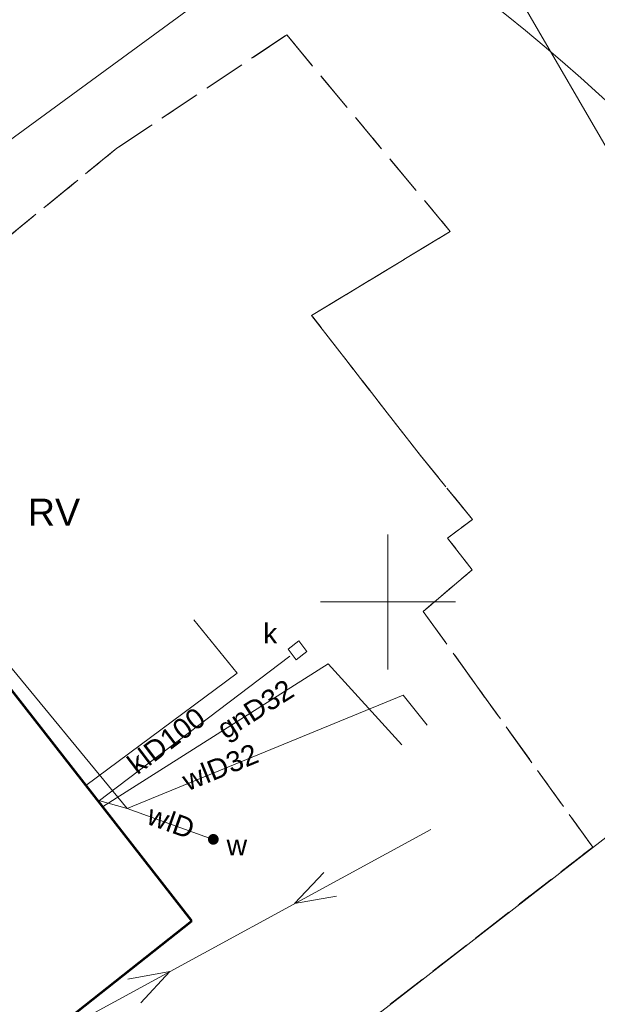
# Model space of a CAD drawing. Extents: x 5474185 to 5474933, y 5916077 to 5916824.
# Tile 229 of 256: x 5474686 to 5474708, y 5916385 to 5916422. Entities that reach past the tile are written whole.
import ezdxf
from ezdxf.enums import TextEntityAlignment as Align

# ---------------------------------------------------------------- set-up
doc = ezdxf.new("R2010")
doc.units = 0
doc.linetypes.add('PRZER1-1', pattern=[1, 0.5, -0.5])
doc.linetypes.add('PRZER3-1', pattern=[2, 1.5, -0.5])
for name, color, linetype, lineweight in [('GESBZO', 253, 'CONTINUOUS', 50), ('GESDZI', 253, 'CONTINUOUS', 18), ('GESKKL', 253, 'CONTINUOUS', 18), ('GESKKL_O', 253, 'CONTINUOUS', 18), ('GESUZY', 253, 'CONTINUOUS', 18), ('GULEPR', 254, 'CONTINUOUS', 18), ('GULGPR', 254, 'CONTINUOUS', 18), ('GULGPR_O', 254, 'CONTINUOUS', 18), ('GULKPR', 7, 'CONTINUOUS', 18), ('GULKPR_O', 254, 'CONTINUOUS', 18), ('GULWPR', 7, 'CONTINUOUS', 18), ('GULWPR_O', 254, 'CONTINUOUS', 18), ('GUPIWZ', 253, 'CONTINUOUS', 18), ('GUPIWZ_O', 253, 'CONTINUOUS', 18), ('GUPWZA', 253, 'CONTINUOUS', 18), ('GUPWZA_O', 253, 'CONTINUOUS', 18), ('IS HP zasięg', 251, 'CONTINUOUS', 20), ('Ramka sekcyjna', 253, 'CONTINUOUS', 18)]:
    doc.layers.add(name, color=color, linetype=linetype, lineweight=lineweight)
doc.styles.add('Arial', font='arial.ttf')

msp = doc.modelspace()

# ---------------------------------------------------------------- hatches: boundary and pattern name
at = {"layer": 'GUPWZA'}
msp.add_hatch(color=256, dxfattribs=at).paths.add_polyline_path([(5474693.514046, 5916391.000637), (5474693.462991, 5916391.01156), (5474693.416502, 5916391.035324), (5474693.377748, 5916391.070311), (5474693.34937, 5916391.114136), (5474693.333301, 5916391.163812), (5474693.330637, 5916391.215954), (5474693.34156, 5916391.267009), (5474693.365324, 5916391.313498), (5474693.400311, 5916391.352252), (5474693.444136, 5916391.38063), (5474693.493812, 5916391.396699), (5474693.545954, 5916391.399363), (5474693.597009, 5916391.38844), (5474693.643498, 5916391.364676), (5474693.682252, 5916391.329689), (5474693.71063, 5916391.285864), (5474693.726699, 5916391.236188), (5474693.729363, 5916391.184046), (5474693.71844, 5916391.132991), (5474693.694676, 5916391.086502), (5474693.659689, 5916391.047748), (5474693.615864, 5916391.01937), (5474693.566188, 5916391.003301)])

# ---------------------------------------------------------------- linework, layer by layer
at = {"layer": 'GESBZO', "linetype": 'Continuous', "lineweight": 53}
for p, q in [((5474692.73, 5916388.18, 10.18), (5474685.07, 5916397.99, 10.18)), ((5474684.21, 5916381.44, 10.18), (5474692.73, 5916388.18, 10.18))]:
    msp.add_line(p, q, dxfattribs=at)
at = {"layer": 'GESDZI', "linetype": 'Continuous', "lineweight": 13}
for p, q in [((5474718.31, 5916399.22, 10.22), (5474652.13, 5916513.33, 10.22)), ((5474685.92, 5916374.09, 10.22), (5474718.31, 5916399.22, 10.22)), ((5474718.31, 5916399.22, 10.22), (5474685.92, 5916374.09, 10.22))]:
    msp.add_line(p, q, dxfattribs=at)
at = {"layer": 'GESKKL', "linetype": 'PRZER3-1', "lineweight": 13}
for p, q in [((5474689.96, 5916416.82, 10.06), (5474696.25, 5916421.02, 10.06)), ((5474696.25, 5916421.02, 10.06), (5474689.96, 5916416.82, 10.06)), ((5474696.25, 5916421.02, 10.06), (5474702.31, 5916413.73, 10.06)), ((5474702.31, 5916413.73, 10.06), (5474696.25, 5916421.02, 10.06)), ((5474667.21, 5916398.24, 10.06), (5474689.96, 5916416.82, 10.06)), ((5474689.96, 5916416.82, 10.06), (5474667.21, 5916398.24, 10.06)), ((5474702.31, 5916413.73, 10.06), (5474697.17, 5916410.62, 10.06)), ((5474697.17, 5916410.62, 10.06), (5474702.31, 5916413.73, 10.06)), ((5474697.17, 5916410.62, 10.06), (5474701.2, 5916405.43, 10.06)), ((5474701.2, 5916405.43, 10.06), (5474697.17, 5916410.62, 10.06)), ((5474701.2, 5916405.43, 10.06), (5474703.13, 5916403.06, 10.06)), ((5474703.13, 5916403.06, 10.06), (5474701.2, 5916405.43, 10.06)), ((5474703.13, 5916403.06, 10.06), (5474702.21, 5916402.37, 10.06)), ((5474702.21, 5916402.37, 10.06), (5474703.13, 5916403.06, 10.06)), ((5474702.21, 5916402.37, 10.06), (5474703.12, 5916401.19, 10.06)), ((5474703.12, 5916401.19, 10.06), (5474702.21, 5916402.37, 10.06)), ((5474703.12, 5916401.19, 10.06), (5474701.31, 5916399.65, 10.06)), ((5474701.31, 5916399.65, 10.06), (5474703.12, 5916401.19, 10.06)), ((5474701.31, 5916399.65, 10.06), (5474703.29, 5916396.88, 10.06)), ((5474703.29, 5916396.88, 10.06), (5474701.31, 5916399.65, 10.06)), ((5474703.29, 5916396.88, 10.06), (5474707.59, 5916390.91, 10.06)), ((5474707.59, 5916390.91, 10.06), (5474703.29, 5916396.88, 10.06)), ((5474707.59, 5916390.91, 10.06), (5474685.92, 5916374.09, 10.06)), ((5474685.92, 5916374.09, 10.06), (5474707.59, 5916390.91, 10.06))]:
    msp.add_line(p, q, dxfattribs=at)
at = {"layer": 'GESUZY', "linetype": 'PRZER1-1', "lineweight": 13}
for p, q in [((5474696.25, 5916421.02, 10.08), (5474689.96, 5916416.82, 10.08)), ((5474689.96, 5916416.82, 10.08), (5474696.25, 5916421.02, 10.08)), ((5474702.31, 5916413.73, 10.08), (5474696.25, 5916421.02, 10.08)), ((5474696.25, 5916421.02, 10.08), (5474702.31, 5916413.73, 10.08)), ((5474689.96, 5916416.82, 10.08), (5474667.21, 5916398.24, 10.08)), ((5474667.21, 5916398.24, 10.08), (5474689.96, 5916416.82, 10.08)), ((5474697.17, 5916410.62, 10.08), (5474702.31, 5916413.73, 10.08)), ((5474702.31, 5916413.73, 10.08), (5474697.17, 5916410.62, 10.08)), ((5474701.2, 5916405.43, 10.08), (5474697.17, 5916410.62, 10.08)), ((5474697.17, 5916410.62, 10.08), (5474701.2, 5916405.43, 10.08)), ((5474703.13, 5916403.06, 10.08), (5474701.2, 5916405.43, 10.08)), ((5474701.2, 5916405.43, 10.08), (5474703.13, 5916403.06, 10.08)), ((5474702.21, 5916402.37, 10.08), (5474703.13, 5916403.06, 10.08)), ((5474703.13, 5916403.06, 10.08), (5474702.21, 5916402.37, 10.08)), ((5474703.12, 5916401.19, 10.08), (5474702.21, 5916402.37, 10.08)), ((5474702.21, 5916402.37, 10.08), (5474703.12, 5916401.19, 10.08)), ((5474701.31, 5916399.65, 10.08), (5474703.12, 5916401.19, 10.08)), ((5474703.12, 5916401.19, 10.08), (5474701.31, 5916399.65, 10.08)), ((5474703.29, 5916396.88, 10.08), (5474701.31, 5916399.65, 10.08)), ((5474701.31, 5916399.65, 10.08), (5474703.29, 5916396.88, 10.08)), ((5474707.59, 5916390.91, 10.08), (5474703.29, 5916396.88, 10.08)), ((5474703.29, 5916396.88, 10.08), (5474707.59, 5916390.91, 10.08)), ((5474685.92, 5916374.09, 10.08), (5474707.59, 5916390.91, 10.08)), ((5474707.59, 5916390.91, 10.08), (5474685.92, 5916374.09, 10.08))]:
    msp.add_line(p, q, dxfattribs=at)
at = {"layer": 'GULEPR', "linetype": 'Continuous', "lineweight": 13}
msp.add_line((5474686.87, 5916383.55, 10.14), (5474701.59, 5916391.57, 10.14), dxfattribs=at)
at = {"layer": 'GULEPR', "elevation": 10.14, "flags": 128}
for points in [[(5474697.618758, 5916389.975717), (5474696.54079, 5916388.819004), (5474698.097192, 5916389.097593)], [(5474690.841242, 5916385.144283), (5474691.91921, 5916386.300996), (5474690.362808, 5916386.022407)]]:
    msp.add_lwpolyline(points, dxfattribs=at)
at = {"layer": 'GULGPR', "linetype": 'Continuous', "lineweight": 13}
for p, q in [((5474689.43, 5916392.41, 10.14), (5474697.79, 5916397.71, 10.14)), ((5474697.79, 5916397.71, 10.14), (5474700.52, 5916394.7, 10.14))]:
    msp.add_line(p, q, dxfattribs=at)
at = {"layer": 'GULKPR', "linetype": 'Continuous', "lineweight": 18, "elevation": 10.14, "flags": 128}
for points in [[(5474664.67, 5916401.51), (5474692.7, 5916422.02)], [(5474689.27, 5916392.6), (5474696.36, 5916397.99)]]:
    msp.add_lwpolyline(points, dxfattribs=at)
at = {"layer": 'GULWPR', "linetype": 'Continuous', "lineweight": 13}
for p, q in [((5474682.46, 5916401.9, 10.14), (5474690.34, 5916392.34, 10.14)), ((5474692.81, 5916399.34, 10.14), (5474694.41, 5916397.36, 10.14)), ((5474694.41, 5916397.36, 10.14), (5474688.81, 5916393.2, 10.14)), ((5474690.34, 5916392.34, 10.14), (5474700.56, 5916396.54, 10.14)), ((5474700.56, 5916396.54, 10.14), (5474701.45, 5916395.43, 10.14))]:
    msp.add_line(p, q, dxfattribs=at)
at = {"layer": 'GULWPR', "linetype": 'Continuous', "lineweight": 18, "elevation": 10.14, "flags": 128}
for points in [[(5474690.34, 5916392.34), (5474689.24, 5916392.65)], [(5474690.34, 5916392.34), (5474693.53, 5916391.2)]]:
    msp.add_lwpolyline(points, dxfattribs=at)
at = {"layer": 'GUPIWZ'}
msp.add_3dface([(5474696.299276, 5916398.254638, 10.18), (5474696.605362, 5916397.859276, 10.18), (5474697.000724, 5916398.165362, 10.18), (5474696.694638, 5916398.560724, 10.18)], dxfattribs=at)
at = {"layer": 'IS HP zasięg', "lineweight": 15, "ltscale": 0.7}
msp.add_circle((5474657.383907, 5916363.309527, 10.18), 75, dxfattribs=at)
at = {"layer": 'Ramka sekcyjna', "linetype": 'Continuous', "lineweight": 18, "elevation": 100, "flags": 128}
for points in [[(5474700, 5916397.5), (5474700, 5916402.5)], [(5474702.5, 5916400), (5474697.5, 5916400)]]:
    msp.add_lwpolyline(points, dxfattribs=at)

# ---------------------------------------------------------------- texts
at = {"layer": 'GESKKL_O', "linetype": 'Continuous', "lineweight": 0, "style": 'Arial'}
msp.add_text('RV', height=1, dxfattribs=at).set_placement((5474686.656418, 5916402.828923, 10.8))
at = {"layer": 'GULGPR_O', "linetype": 'Continuous', "lineweight": 0, "style": 'Arial'}
msp.add_text('gnD32', height=0.75, rotation=32.370715, dxfattribs=at).set_placement((5474695.287361, 5916395.713487, 10.8), align=Align.CENTER)
at = {"layer": 'GULKPR_O', "linetype": 'Continuous', "lineweight": 0, "style": 'Arial'}
msp.add_text('klD100', height=0.75, rotation=37.233346, dxfattribs=at).set_placement((5474692.012997, 5916394.556894, 10.8), align=Align.CENTER)
at = {"layer": 'GULWPR_O', "linetype": 'Continuous', "lineweight": 0, "style": 'Arial'}
for s, rotation, p in [('wlD32', 22.338424, (5474693.926959, 5916393.530196, 10.8)), ('wlD', 340.334799, (5474691.836238, 5916391.493639, 10.8))]:
    msp.add_text(s, height=0.75, rotation=rotation, dxfattribs=at).set_placement(p, align=Align.CENTER)
at = {"layer": 'GUPIWZ_O', "linetype": 'Continuous', "lineweight": 0, "style": 'Arial'}
msp.add_text('k', height=0.75, dxfattribs=at).set_placement((5474695.9, 5916398.46, 10.8), align=Align.RIGHT)
at = {"layer": 'GUPWZA_O', "linetype": 'Continuous', "lineweight": 0, "style": 'Arial'}
msp.add_text('w', height=0.75, dxfattribs=at).set_placement((5474694.78073, 5916390.607641, 10.8), align=Align.RIGHT)

doc.saveas('drawing.dxf')
